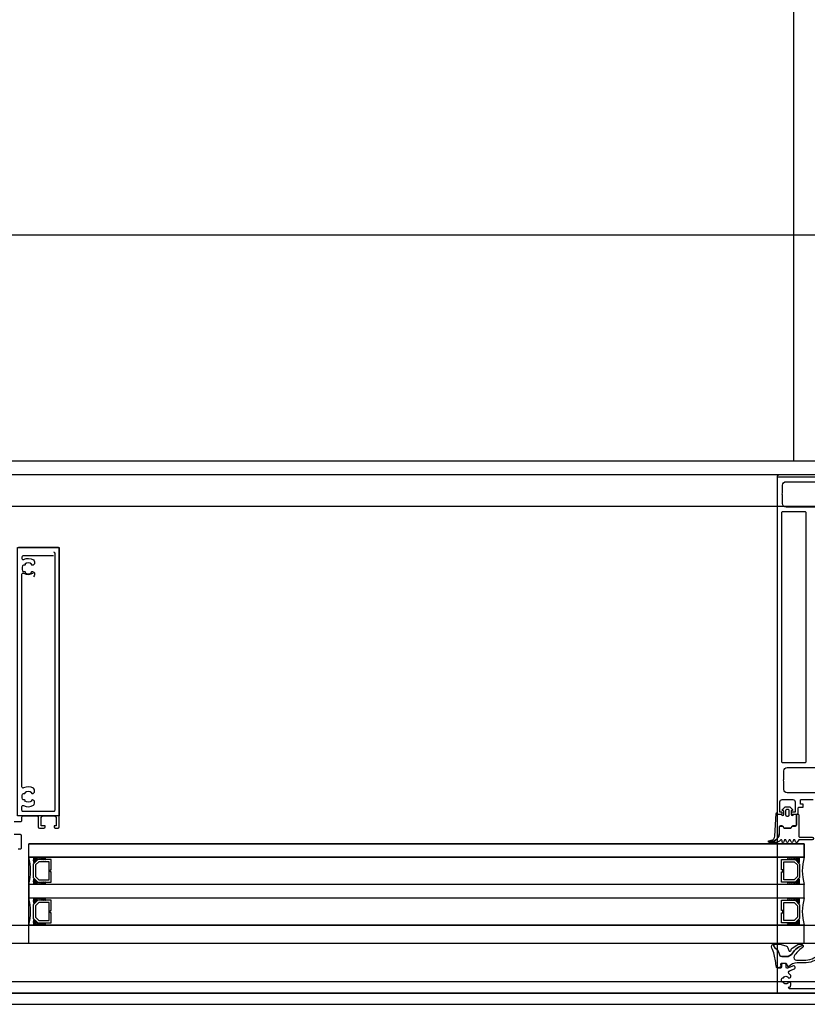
# Model space of a CAD drawing. Header units: millimetres. Extents: x 373037 to 682063, y 76092 to 274210.
# Tile 84 of 256: x 661434 to 661783, y 249592 to 250027. Entities that reach past the tile are written whole.
import ezdxf

# ---------------------------------------------------------------- set-up
doc = ezdxf.new("R2010")
doc.units = ezdxf.units.MM
doc.header["$LTSCALE"] = 100
doc.linetypes.add('CK_ČERCHOVANÁ 50', pattern=[6, 3, -1.5, 0, -1.5])
doc.linetypes.add('ČÁRKOVANÁ', pattern=[19.05, 12.7, -6.35])
doc.layers.get('0').update_dxf_attribs({"linetype": 'CONTINUOUS'})
doc.layers.add('PUDORYS', color=253, linetype='CONTINUOUS')

# ---------------------------------------------------------------- blocks, each defined once
blk = doc.blocks.new('284336')
for points in [[(-0.7, -9.6), (-10, -9.6, 0.414511), (-10.51, -10.11), (-10.51, -15.51, -1), (-11.69, -15.51), (-11.69, -9.6), (-12.69, -8.95, -0.668884), (-12.6, -8.23), (-11.99, -8.01, 0.766384), (-11.99, -7.21), (-12.6, -6.99, -0.76831), (-12.6, -6.23), (-11.99, -6.01, 0.766384), (-11.99, -5.21), (-12.6, -4.99, -0.76831), (-12.6, -4.23), (-11.99, -4.01, 0.766384), (-11.99, -3.21), (-12.6, -2.99, -0.877523), (-12.5, -2.22), (-12.1, -2.22, 0.698129), (-11.83, -1.5, -0.220231), (-12.89, 0.78), (-12.89, 3.45, -0.157143), (-12.82, 3.68), (-12.69, 3.42, -0.067482), (-12.48, 2.53, 0.393136), (-8.66, -1.02), (-6.1, -1.02, -0.414214), (-5.61, -1.51), (-5.61, -2.22, -0.267949), (-5.85, -2.65), (-6.35, -2.93, 0.267949), (-6.61, -3.38), (-6.61, -5.84, 0.267949), (-6.35, -6.29), (-5.85, -6.57, -0.267949), (-5.61, -7), (-5.61, -8.11, 0.414215), (-5.1, -8.62), (-0.41, -8.62), (-0.41, -9.31, -0.414212), (-0.7, -9.6)], [(-0.41, 0), (-0.41, -2, 0.990243), (-0.4, -3.02), (0.9, -3.02, 0.414214), (1.21, -2.71), (1.21, -2.61, -0.668123), (1.71, -2.4), (2.75, -3.45, -0.199004), (2.89, -3.79), (2.89, -5.43, -0.199038), (2.75, -5.77), (1.71, -6.82, -0.668191), (1.21, -6.61), (1.21, -6.51, 0.414214), (0.9, -6.2), (-0.4, -6.2, 0.990269), (-0.41, -7.22), (-0.41, -8.6), (-5.1, -8.6, -0.414215), (-5.59, -8.11), (-5.59, -7, 0.267949), (-5.84, -6.56), (-6.34, -6.27, -0.267949), (-6.59, -5.84), (-6.59, -3.38, -0.267949), (-6.34, -2.95), (-5.84, -2.66, 0.267949), (-5.59, -2.22), (-5.59, -1.51, 0.414214), (-6.1, -1), (-8.66, -1, -0.393156), (-12.46, 2.53, 0.067572), (-12.67, 3.43), (-12.8, 3.7, -0.637545), (-12.12, 3.53), (-11.92, 2.53, 0.344315), (-10.06, 0.91), (0, 0.38, -0.406913), (0.39, 0), (-0.41, 0)], [(1.7, -4.31, 0.414235), (1.2, -3.81), (-0.7, -3.81, 0.414214), (-1.2, -4.31), (-1.2, -4.91, 0.414214), (-0.7, -5.41), (1.2, -5.41, 0.414235), (1.7, -4.91), (1.7, -4.31)]]:
    blk.add_lwpolyline(points, format="xyb", close=True)
blk = doc.blocks.new('433270')
blk.add_lwpolyline([(1, 0, 0.414364), (0, -1), (0, -1.4, 0.255924), (0.23, -1.83, -0.547723), (0.23, -3.17, 0.255924), (0, -3.6), (0, -14.6, 0.414214), (0.3, -14.9), (1.2, -14.9, 0.414214), (1.7, -14.4), (1.7, -10.3, -0.414214), (2, -10), (6, -10, 0.414248), (7, -9), (7, -7.7, 0.414179), (6.5, -7.2), (5.7, -7.2, 0.414232), (5.4, -7.5), (5.4, -8.2, -0.414198), (5.1, -8.5), (2.8, -8.5, -0.414204), (1.8, -7.5), (1.8, -4.49, -0.147432), (1.97, -3.94, 0.147461), (2.4, -2.5), (2.4, -2.3, -0.414214), (2.9, -1.8), (21.87, -1.8, -0.668178), (22.22, -2.65), (22.16, -2.72, 1), (21.59, -3.29), (21.52, -3.35, 0.198912), (21.38, -3.71), (21.38, -4.05, 0.414214), (22.08, -4.75), (22.38, -4.75, 0.576988), (22.64, -4.3, -0.311246), (24.56, -4.3, 0.576988), (24.82, -4.75), (25.3, -4.75, -0.260065), (25.3, -6.65), (24.82, -6.65, 0.576988), (24.56, -7.1, -0.311246), (22.64, -7.1, 0.576988), (22.38, -6.65), (22.08, -6.65, 0.414214), (21.38, -7.35), (21.38, -7.61, 0.267949), (21.63, -8.04), (21.89, -8.2, -0.637047), (21.73, -10), (19.83, -10.7, 0.315299), (19.5, -11.17), (19.5, -11.49, 0.520567), (20.17, -11.96), (22.83, -10.99, -0.520567), (23.5, -11.46), (23.5, -12.5, 0.414062), (24, -13), (25, -13, 0.414186), (25.5, -12.5), (25.5, -11.5, -0.414182), (26, -11), (27, -11, 0.414214), (27.5, -10.5), (27.5, -0.5, 0.414214), (27, 0), (1, 0)], format="xyb", close=True)
blk = doc.blocks.new('284325')
for points in [[(0.84, -5.23, -0.560316), (0.94, -4.73), (1.94, -4.36, 0.3153), (2.14, -4.08), (2.14, -1.89, 0.451558), (1.8, -1.59), (0.9, -1.7, -0.399586), (0.57, -1.46), (0.3, -0.07, -0.415977), (0.53, 0.29, 0.024107), (6.15, 1.24, 0.076636), (8.99, 2.34, -0.577615), (10.79, 1.3), (10.02, 1.37, 0.283171), (9.08, 0.9, -0.168429), (7.07, -0.74), (5.9, -1.16, 0.315302), (5.24, -2.1), (5.24, -4.21, 0.269719), (6.76, -6.82, -0.194797), (10.18, -11.53, -0.342663), (9.17, -11.17, 0.119207), (5.43, -7.59, 0.578571), (3.63, -8.62), (3.63, -11.77, 0.176415), (6.16, -18.72, -1), (5.24, -19.49, -0.176415), (2.43, -11.77), (2.43, -8.89, 0.208286), (0.84, -5.23)], [(8.95, -6.65), (10.32, -8.78, -0.134555), (10.79, -10.63, -0.339795), (10.19, -11.53, 0.194788), (6.76, -6.81, -0.269736), (5.25, -4.21), (5.25, -2.1, -0.315302), (5.9, -1.17), (7.07, -0.74, 0.168429), (9.09, 0.89, -0.283167), (10.01, 1.36), (10.79, 1.29), (10.79, -0.74, -0.070852), (10.71, -1.3), (9.95, -3.93, -0.241839), (9.08, -4.83), (7.93, -5.22, 0.836024), (8.08, -6.19), (8.11, -6.19, -0.255349), (8.95, -6.65)]]:
    blk.add_lwpolyline(points, format="xyb", close=True)

msp = doc.modelspace()

# ---------------------------------------------------------------- linework, layer by layer
at = {"layer": 'PUDORYS', "color": 252, "linetype": 'CK_ČERCHOVANÁ 50', "ltscale": 50, "true_color": 0x939598}
msp.add_line((661776.64, 249832.15), (661776.64, 273032.15), dxfattribs=at)
at = {"layer": 'PUDORYS', "color": 252, "true_color": 0x939598}
for p, q in [((661770.14, 249826.15), (658933.14, 249826.15)), ((661781.14, 249663.15), (661438.14, 249663.15)), ((661438.14, 249619.15), (661438.14, 249663.15)), ((661781.14, 249657.15), (661781.14, 249663.15)), ((661438.14, 249657.15), (661781.14, 249657.15)), ((661781.14, 249645.15), (661438.14, 249645.15)), ((661781.14, 249639.15), (661781.14, 249645.15)), ((661438.14, 249639.15), (661781.14, 249639.15)), ((661781.14, 249627.15), (661438.14, 249627.15)), ((661781.14, 249619.15), (661781.14, 249627.15)), ((661438.14, 249619.15), (661781.14, 249619.15))]:
    msp.add_line(p, q, dxfattribs=at)
at = {"layer": 'PUDORYS', "color": 252, "ltscale": 15, "true_color": 0x939598}
for points in [[(655036.64, 249592.15), (681616.64, 249592.15), (681616.64, 273272.15), (655036.64, 273272.15)], [(681611.64, 273267.15), (655041.64, 273267.15), (655041.64, 249597.15), (681611.64, 249597.15)], [(655063.64, 249619.15), (681589.64, 249619.15), (681589.64, 273245.15), (655063.64, 273245.15)], [(681581.64, 273237.15), (655071.64, 273237.15), (655071.64, 249627.15), (681581.64, 249627.15)], [(655270.64, 273038.15), (681383.2, 273038.15), (681383.2, 249826.15), (655270.64, 249826.15)], [(681376.64, 249832.15), (655276.64, 249832.15), (655276.64, 273032.15), (681376.64, 273032.15)], [(661769.14, 249597.15), (661834.14, 249597.15), (661834.14, 249825.15), (661769.14, 249825.15)], [(661451.65, 249675.4), (661433.15, 249675.4), (661433.15, 249794.07), (661451.65, 249794.07)], [(661438.14, 249663.15), (661781.14, 249663.15), (661781.14, 249657.15), (661438.14, 249657.15)], [(661781.14, 249645.15), (661438.14, 249645.15), (661438.14, 249639.15), (661781.14, 249639.15)]]:
    msp.add_lwpolyline(points, close=True, dxfattribs=at)
at = {"layer": 'PUDORYS', "color": 252, "linetype": 'ČÁRKOVANÁ', "ltscale": 5, "true_color": 0x939598}
for points in [[(681606.64, 249602.15), (655036.64, 249602.15), (655036.64, 273272.15), (681606.64, 273272.15)], [(681611.64, 249597.15), (655041.64, 249597.15), (655041.64, 273267.15), (681611.64, 273267.15)], [(681396.64, 249812.15), (655256.64, 249812.15), (655256.64, 273052.15), (681396.64, 273052.15)], [(681276.64, 249932.15), (655376.64, 249932.15), (655376.64, 272932.15), (681276.64, 272932.15)]]:
    msp.add_lwpolyline(points, close=True, dxfattribs=at)
at = {"layer": 'PUDORYS', "color": 252, "true_color": 0x939598}
for points in [[(681376.64, 249832.15), (655276.64, 249832.15), (655276.64, 273032.15), (681376.64, 273032.15)], [(661448.14, 249656.15), (661442.14, 249656.15), (661440.14, 249654.15), (661440.14, 249648.15), (661442.14, 249646.15), (661448.14, 249646.15), (661448.14, 249650.65), (661447.64, 249650.65), (661447.64, 249651.65), (661448.14, 249651.65)], [(661771.14, 249656.15), (661777.14, 249656.15), (661779.14, 249654.15), (661779.14, 249648.15), (661777.14, 249646.15), (661771.14, 249646.15), (661771.14, 249650.65), (661771.64, 249650.65), (661771.64, 249651.65), (661771.14, 249651.65)], [(661447.14, 249647.15), (661447.14, 249655.15), (661442.56, 249655.15), (661441.14, 249653.74), (661441.14, 249648.71), (661442.56, 249647.15)], [(661772.14, 249647.15), (661772.14, 249655.15), (661776.72, 249655.15), (661778.14, 249653.74), (661778.14, 249648.71), (661776.72, 249647.15)], [(661448.14, 249638.15), (661442.14, 249638.15), (661440.14, 249636.15), (661440.14, 249630.15), (661442.14, 249628.15), (661448.14, 249628.15), (661448.14, 249632.65), (661447.64, 249632.65), (661447.64, 249633.65), (661448.14, 249633.65)], [(661771.14, 249638.15), (661777.14, 249638.15), (661779.14, 249636.15), (661779.14, 249630.15), (661777.14, 249628.15), (661771.14, 249628.15), (661771.14, 249632.65), (661771.64, 249632.65), (661771.64, 249633.65), (661771.14, 249633.65)], [(661447.14, 249629.15), (661447.14, 249637.15), (661442.56, 249637.15), (661441.14, 249635.74), (661441.14, 249630.71), (661442.56, 249629.15)], [(661772.14, 249629.15), (661772.14, 249637.15), (661776.72, 249637.15), (661778.14, 249635.74), (661778.14, 249630.71), (661776.72, 249629.15)]]:
    msp.add_lwpolyline(points, close=True, dxfattribs=at)
for points in [[(661795.64, 249826.15), (661770.14, 249826.15, 0.414214), (661769.14, 249825.15), (661769.14, 249825.15), (661769.14, 249676.65, 0.414214), (661769.64, 249676.15), (661770.94, 249676.15, 0.41422), (661771.44, 249676.65), (661771.44, 249677.15), (661770.44, 249677.15), (661770.44, 249681.65, -0.414214), (661771.44, 249682.65), (661776.14, 249682.65, -0.414214), (661777.14, 249681.65), (661777.14, 249677.15), (661775.44, 249677.15), (661775.44, 249676.65, 0.414201), (661775.94, 249676.15), (661777.94, 249676.15, 0.414214), (661778.44, 249676.65), (661778.44, 249678.8, -0.414214), (661778.94, 249679.3), (661780.74, 249679.3), (661780.74, 249680.55), (661779.54, 249680.55), (661779.54, 249682.35, -0.414214), (661779.84, 249682.65), (661785.14, 249682.65, -0.414167)], [(661791.98, 249811.95), (661773.13, 249811.95, -0.414232), (661771.63, 249813.45), (661771.63, 249817.16, -0.399985), (661771.63, 249818.16), (661771.63, 249821.65, -0.414232), (661773.13, 249823.15), (661791.98, 249823.15, 0.116937)], [(661431.65, 249672.9), (661434.65, 249672.9, 0.414214), (661435.15, 249673.4), (661435.15, 249674.9, -0.414214), (661435.65, 249675.4), (661441.85, 249675.4, -0.414214), (661442.35, 249674.9), (661442.35, 249670.57, 0.414214), (661442.85, 249670.07), (661444.85, 249670.07, 0.414201), (661445.35, 249670.57), (661445.35, 249671.07), (661443.65, 249671.07), (661443.65, 249674.4, -0.414214), (661444.65, 249675.4), (661449.35, 249675.4, -0.414214), (661450.35, 249674.4), (661450.35, 249671.07), (661449.35, 249671.07), (661449.35, 249670.57, 0.41422), (661449.85, 249670.07), (661451.15, 249670.07, 0.414214), (661451.65, 249670.57), (661451.65, 249793.57, 0.414214), (661451.15, 249794.07), (661433.65, 249794.07, 0.414214)], [(661449.15, 249792.07, -0.414214), (661449.65, 249791.57), (661449.65, 249677.9, -0.414214), (661449.15, 249677.4), (661435.65, 249677.4, -0.414214), (661435.15, 249677.9), (661435.15, 249679.58, -0.565741), (661435.88, 249680.02, 0.267763), (661440.28, 249680.17, 0.258777), (661440.75, 249681.02), (661440.75, 249681.5, 0.414214), (661439.75, 249682.5), (661439.64, 249682.5, 0.64518), (661439.42, 249682.01, -0.341732), (661436.48, 249682.01, 0.64518), (661436.25, 249682.5), (661435.89, 249682.5, -0.298217), (661435.43, 249682.8, -0.208712), (661435.43, 249685, -0.298217), (661435.89, 249685.3), (661436.25, 249685.3, 0.64518), (661436.48, 249685.8, -0.341732), (661439.42, 249685.8, 0.64518), (661439.64, 249685.3), (661439.75, 249685.3, 0.414214), (661440.75, 249686.3), (661440.75, 249686.79, 0.258777), (661440.28, 249687.64, 0.267763), (661435.88, 249687.79, -0.565741), (661435.15, 249688.23), (661435.15, 249782.26, -0.565741), (661435.88, 249782.7, 0.267763), (661440.28, 249782.85)], [(661449.15, 249790.33), (661435.65, 249790.33, 0.414214), (661435.15, 249789.83), (661435.15, 249789.16, 0.565741), (661435.88, 249788.72, -0.267763), (661440.28, 249788.57, -0.258777), (661440.75, 249787.72), (661440.75, 249787.24, -0.414214), (661439.75, 249786.24), (661439.64, 249786.24, -0.64518), (661439.42, 249786.73, 0.341732), (661436.48, 249786.73, -0.64518), (661436.25, 249786.24), (661435.89, 249786.24, 0.298217), (661435.43, 249785.94, 0.208712), (661435.43, 249783.74, 0.298217), (661435.89, 249783.44), (661436.25, 249783.44, -0.64518), (661436.48, 249782.94, 0.341732), (661439.42, 249782.94, -0.64518), (661439.64, 249783.44), (661439.75, 249783.44, -0.414214), (661440.75, 249782.44), (661440.75, 249781.95, -0.258777), (661440.28, 249781.1)], [(661791.99, 249685.65), (661773.63, 249685.65, -0.414214), (661772.13, 249687.15), (661772.13, 249690.66, -0.399985), (661772.13, 249691.66), (661772.13, 249695.35, -0.414214), (661773.63, 249696.85), (661791.99, 249696.85, 0.13165)], [(661433.45, 249660.84), (661434.45, 249660.84, 0.414214), (661434.95, 249661.34), (661434.95, 249666.64, 0.414214), (661434.45, 249667.14), (661431.65, 249667.14, -0.414214)]]:
    msp.add_lwpolyline(points, format="xyb", dxfattribs=at)
msp.add_lwpolyline([(661771.24, 249699.35), (661771.24, 249809.45, -0.414214), (661771.74, 249809.95), (661781.44, 249809.95, -0.414214), (661781.94, 249809.45), (661781.94, 249699.35, -0.414214), (661781.44, 249698.85), (661771.74, 249698.85, -0.414214), (661771.24, 249699.35)], format="xyb", close=True, dxfattribs=at)
for centre, radius, start, end in [((661416.25, 249651.15), 22.7, 344.6728, 15.3272), ((661443.69, 249655.8), 3.55, 157.591, 202.7062), ((661443.33, 249655.92), 2.9, 154.7048, 204.6933), ((661442.98, 249656.09), 2.25, 151.5972, 208.4727), ((661442.73, 249656.23), 1.71, 147.3143, 212.7051), ((661442.57, 249656.37), 1.26, 141.5004, 218.0344), ((661442.48, 249656.52), 0.879, 133.5036, 226.0051), ((661442.5, 249656.65), 0.596, 123.0366, 236.9634), ((661442.79, 249656.65), 0.596, 123.0366, 236.9634), ((661443.08, 249656.65), 0.596, 123.0366, 236.9634), ((661443.37, 249656.65), 0.596, 123.0366, 236.9634), ((661443.67, 249656.65), 0.596, 123.0366, 236.9634), ((661443.96, 249656.65), 0.596, 123.0366, 236.9634), ((661444.25, 249656.65), 0.596, 123.0366, 236.9634), ((661444.54, 249656.65), 0.596, 123.0366, 236.9634), ((661444.84, 249656.65), 0.596, 123.0366, 236.9634), ((661445.13, 249656.65), 0.596, 123.0366, 236.9634), ((661445.42, 249656.65), 0.596, 123.0366, 236.9634), ((661445.71, 249656.65), 0.596, 123.0366, 236.9634), ((661446.01, 249656.65), 0.596, 123.0366, 236.9634), ((661773.28, 249656.65), 0.596, 303.0366, 56.9634), ((661773.57, 249656.65), 0.596, 303.0366, 56.9634), ((661773.86, 249656.65), 0.596, 303.0366, 56.9634), ((661774.15, 249656.65), 0.596, 303.0366, 56.9634), ((661774.45, 249656.65), 0.596, 303.0366, 56.9634), ((661774.74, 249656.65), 0.596, 303.0366, 56.9634), ((661775.03, 249656.65), 0.596, 303.0366, 56.9634), ((661775.32, 249656.65), 0.596, 303.0366, 56.9634), ((661775.62, 249656.65), 0.596, 303.0366, 56.9634), ((661775.91, 249656.65), 0.596, 303.0366, 56.9634), ((661776.2, 249656.65), 0.596, 303.0366, 56.9634), ((661776.49, 249656.65), 0.596, 303.0366, 56.9634), ((661776.79, 249656.65), 0.596, 303.0366, 56.9634), ((661776.8, 249656.52), 0.879, 313.9949, 46.4964), ((661776.71, 249656.37), 1.26, 321.9656, 38.4996), ((661776.55, 249656.23), 1.71, 327.2949, 32.6857), ((661776.3, 249656.09), 2.25, 331.5273, 28.4028), ((661775.95, 249655.92), 2.9, 335.3067, 25.2952), ((661775.59, 249655.8), 3.55, 337.2938, 22.409), ((661803.03, 249651.15), 22.7, 164.6728, 195.3272), ((661443.69, 249646.51), 3.55, 157.2938, 202.409), ((661443.33, 249646.39), 2.9, 155.3067, 205.2952), ((661442.98, 249646.22), 2.25, 151.5273, 208.4028), ((661442.73, 249646.08), 1.71, 147.2949, 212.6857), ((661776.55, 249646.08), 1.71, 327.3143, 32.7051), ((661776.3, 249646.22), 2.25, 331.5972, 28.4727), ((661775.95, 249646.39), 2.9, 334.7048, 24.6933), ((661775.59, 249646.51), 3.55, 337.591, 22.7062), ((661442.57, 249645.94), 1.26, 141.9656, 218.4996), ((661442.48, 249645.79), 0.879, 133.9949, 226.4964), ((661442.5, 249645.65), 0.596, 123.0366, 236.9634), ((661442.79, 249645.65), 0.596, 123.0366, 236.9634), ((661443.08, 249645.65), 0.596, 123.0366, 236.9634), ((661443.37, 249645.65), 0.596, 123.0366, 236.9634), ((661443.67, 249645.65), 0.596, 123.0366, 236.9634), ((661443.96, 249645.65), 0.596, 123.0366, 236.9634), ((661444.25, 249645.65), 0.596, 123.0366, 236.9634), ((661444.54, 249645.65), 0.596, 123.0366, 236.9634), ((661444.84, 249645.65), 0.596, 123.0366, 236.9634), ((661445.13, 249645.65), 0.596, 123.0366, 236.9634), ((661445.42, 249645.65), 0.596, 123.0366, 236.9634), ((661445.71, 249645.65), 0.596, 123.0366, 236.9634), ((661446.01, 249645.65), 0.596, 123.0366, 236.9634), ((661773.28, 249645.65), 0.596, 303.0366, 56.9634), ((661773.57, 249645.65), 0.596, 303.0366, 56.9634), ((661773.86, 249645.65), 0.596, 303.0366, 56.9634), ((661774.15, 249645.65), 0.596, 303.0366, 56.9634), ((661774.45, 249645.65), 0.596, 303.0366, 56.9634), ((661774.74, 249645.65), 0.596, 303.0366, 56.9634), ((661775.03, 249645.65), 0.596, 303.0366, 56.9634), ((661775.32, 249645.65), 0.596, 303.0366, 56.9634), ((661775.62, 249645.65), 0.596, 303.0366, 56.9634), ((661775.91, 249645.65), 0.596, 303.0366, 56.9634), ((661776.2, 249645.65), 0.596, 303.0366, 56.9634), ((661776.49, 249645.65), 0.596, 303.0366, 56.9634), ((661776.79, 249645.65), 0.596, 303.0366, 56.9634), ((661776.8, 249645.79), 0.879, 313.5036, 46.0051), ((661776.71, 249645.94), 1.26, 321.5004, 38.0344), ((661416.25, 249633.15), 22.7, 344.6728, 15.3272), ((661443.69, 249637.8), 3.55, 157.591, 202.7062), ((661443.33, 249637.92), 2.9, 154.7048, 204.6933), ((661442.98, 249638.09), 2.25, 151.5972, 208.4727), ((661442.73, 249638.23), 1.71, 147.3143, 212.7051), ((661442.57, 249638.37), 1.26, 141.5004, 218.0344), ((661442.48, 249638.52), 0.879, 133.5036, 226.0051), ((661442.5, 249638.65), 0.596, 123.0366, 236.9634), ((661442.79, 249638.65), 0.596, 123.0366, 236.9634), ((661443.08, 249638.65), 0.596, 123.0366, 236.9634), ((661443.37, 249638.65), 0.596, 123.0366, 236.9634), ((661443.67, 249638.65), 0.596, 123.0366, 236.9634), ((661443.96, 249638.65), 0.596, 123.0366, 236.9634), ((661444.25, 249638.65), 0.596, 123.0366, 236.9634), ((661444.54, 249638.65), 0.596, 123.0366, 236.9634), ((661444.84, 249638.65), 0.596, 123.0366, 236.9634), ((661445.13, 249638.65), 0.596, 123.0366, 236.9634), ((661445.42, 249638.65), 0.596, 123.0366, 236.9634), ((661445.71, 249638.65), 0.596, 123.0366, 236.9634), ((661446.01, 249638.65), 0.596, 123.0366, 236.9634), ((661773.28, 249638.65), 0.596, 303.0366, 56.9634), ((661773.57, 249638.65), 0.596, 303.0366, 56.9634), ((661773.86, 249638.65), 0.596, 303.0366, 56.9634), ((661774.15, 249638.65), 0.596, 303.0366, 56.9634), ((661774.45, 249638.65), 0.596, 303.0366, 56.9634), ((661774.74, 249638.65), 0.596, 303.0366, 56.9634), ((661775.03, 249638.65), 0.596, 303.0366, 56.9634), ((661775.32, 249638.65), 0.596, 303.0366, 56.9634), ((661775.62, 249638.65), 0.596, 303.0366, 56.9634), ((661775.91, 249638.65), 0.596, 303.0366, 56.9634), ((661776.2, 249638.65), 0.596, 303.0366, 56.9634), ((661776.49, 249638.65), 0.596, 303.0366, 56.9634), ((661776.79, 249638.65), 0.596, 303.0366, 56.9634), ((661776.8, 249638.52), 0.879, 313.9949, 46.4964), ((661776.71, 249638.37), 1.26, 321.9656, 38.4996), ((661776.55, 249638.23), 1.71, 327.2949, 32.6857), ((661776.3, 249638.09), 2.25, 331.5273, 28.4028), ((661775.95, 249637.92), 2.9, 335.3067, 25.2952), ((661775.59, 249637.8), 3.55, 337.2938, 22.409), ((661803.03, 249633.15), 22.7, 164.6728, 195.3272), ((661443.69, 249628.51), 3.55, 157.2938, 202.409), ((661443.33, 249628.39), 2.9, 155.3067, 205.2952), ((661775.95, 249628.39), 2.9, 334.7048, 24.6933), ((661775.59, 249628.51), 3.55, 337.591, 22.7062), ((661442.98, 249628.22), 2.25, 151.5273, 208.4028), ((661442.73, 249628.08), 1.71, 147.2949, 212.6857), ((661442.57, 249627.94), 1.26, 141.9656, 218.4996), ((661442.48, 249627.79), 0.879, 133.9949, 226.4964), ((661442.5, 249627.65), 0.596, 123.0366, 236.9634), ((661442.79, 249627.65), 0.596, 123.0366, 236.9634), ((661443.08, 249627.65), 0.596, 123.0366, 236.9634), ((661443.37, 249627.65), 0.596, 123.0366, 236.9634), ((661443.67, 249627.65), 0.596, 123.0366, 236.9634), ((661443.96, 249627.65), 0.596, 123.0366, 236.9634), ((661444.25, 249627.65), 0.596, 123.0366, 236.9634), ((661444.54, 249627.65), 0.596, 123.0366, 236.9634), ((661444.84, 249627.65), 0.596, 123.0366, 236.9634), ((661445.13, 249627.65), 0.596, 123.0366, 236.9634), ((661445.42, 249627.65), 0.596, 123.0366, 236.9634), ((661445.71, 249627.65), 0.596, 123.0366, 236.9634), ((661446.01, 249627.65), 0.596, 123.0366, 236.9634), ((661773.28, 249627.65), 0.596, 303.0366, 56.9634), ((661773.57, 249627.65), 0.596, 303.0366, 56.9634), ((661773.86, 249627.65), 0.596, 303.0366, 56.9634), ((661774.15, 249627.65), 0.596, 303.0366, 56.9634), ((661774.45, 249627.65), 0.596, 303.0366, 56.9634), ((661774.74, 249627.65), 0.596, 303.0366, 56.9634), ((661775.03, 249627.65), 0.596, 303.0366, 56.9634), ((661775.32, 249627.65), 0.596, 303.0366, 56.9634), ((661775.62, 249627.65), 0.596, 303.0366, 56.9634), ((661775.91, 249627.65), 0.596, 303.0366, 56.9634), ((661776.2, 249627.65), 0.596, 303.0366, 56.9634), ((661776.49, 249627.65), 0.596, 303.0366, 56.9634), ((661776.79, 249627.65), 0.596, 303.0366, 56.9634), ((661776.8, 249627.79), 0.879, 313.5036, 46.0051), ((661776.71, 249627.94), 1.26, 321.5004, 38.0344), ((661776.55, 249628.08), 1.71, 327.3143, 32.7051), ((661776.3, 249628.22), 2.25, 331.5972, 28.4727)]:
    msp.add_arc(centre, radius, start, end, dxfattribs=at)

# ---------------------------------------------------------------- block references
for name, p, rotation in [('284336', (661769.14, 249676.56), 90), ('284325', (661769.14, 249608.01), 90), ('433270', (661796.64, 249597.15), 180)]:
    msp.add_blockref(name, p, dxfattribs=dict(at, rotation=rotation))

doc.saveas('drawing.dxf')
